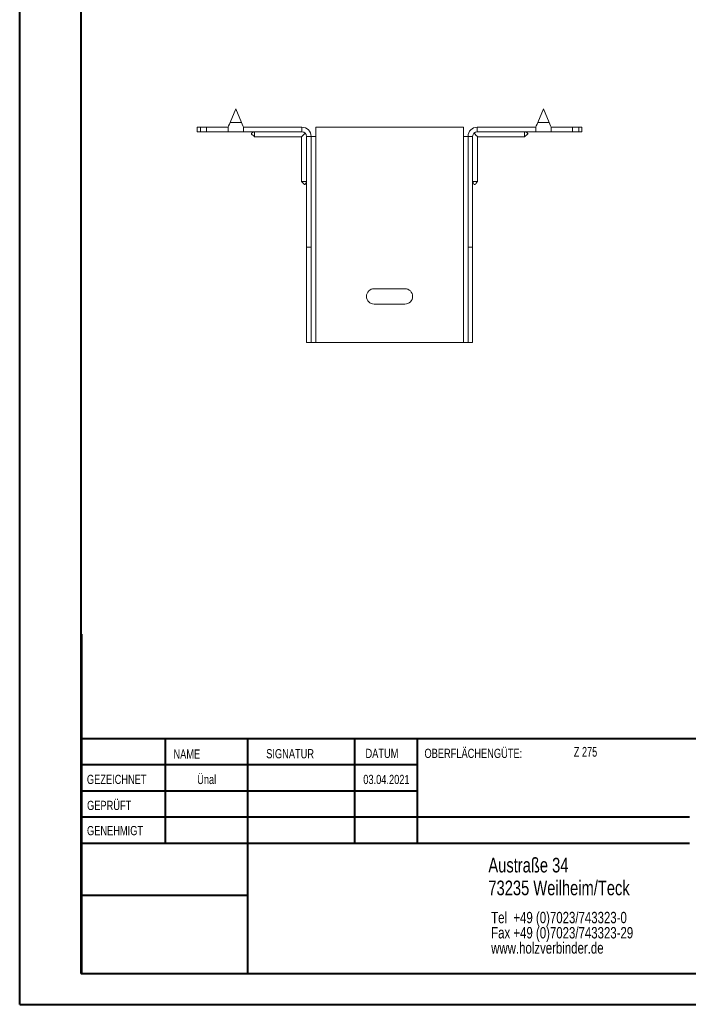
# Model space of a CAD drawing. Header units: millimetres. Extents: x 0 to 210, y 0 to 297.
# Tile 1 of 6: x 0 to 109, y 0 to 160. Entities that reach past the tile are written whole.
import ezdxf

# ---------------------------------------------------------------- set-up
doc = ezdxf.new("R2010")
doc.units = ezdxf.units.MM
doc.styles.add('SLDTEXTSTYLE0', font='TXT', dxfattribs={"width": 0.75})
doc.styles.add('SLDTEXTSTYLE2', font='TXT', dxfattribs={"width": 0.7})

# ---------------------------------------------------------------- blocks, each defined once
blk = doc.blocks.new('SW_NOTE_0')
at = {"color": 0, "linetype": 'Continuous', "lineweight": 0, "char_height": 1.8521, "attachment_point": 1, "style": 'SLDTEXTSTYLE0'}
for s, insert in [('Tel  +49 (0)7023/743323-0', (0, 2.39)), ('Fax +49 (0)7023/743323-29', (0, -0.08)), ('www.holzverbinder.de', (0, -2.55))]:
    blk.add_mtext(s, dxfattribs=dict(at, insert=insert))

msp = doc.modelspace()

# ---------------------------------------------------------------- linework, layer by layer
at = {"color": 7, "linetype": 'Continuous', "lineweight": 40}
for p, q in [((0.08, 0.21), (0.08, 297.21)), ((10.08, 5.21), (10.08, 292.21)), ((10.11, 60.37), (10.11, 5.12)), ((205.08, 43.37), (10.11, 43.37)), ((23.71, 43.37), (23.71, 26.37)), ((37.1, 43.37), (37.1, 5.12)), ((54.51, 43.37), (54.51, 26.37)), ((64.71, 26.37), (64.71, 43.37)), ((64.71, 39.1), (10.11, 39.1)), ((64.71, 34.87), (10.11, 34.87)), ((108.91, 30.62), (10.11, 30.62)), ((108.91, 26.37), (10.11, 26.37)), ((37.1, 17.87), (10.11, 17.87)), ((10.11, 13.71), (10.08, 13.71)), ((10.11, 9.46), (10.08, 9.46)), ((10.08, 5.21), (205.08, 5.21)), ((0.08, 0.21), (210.08, 0.21))]:
    msp.add_line(p, q, dxfattribs=at)
at = {"color": 7, "linetype": 'Continuous', "lineweight": 15}
for p, q in [((35.19, 145.74), (34.26, 143.49)), ((36.13, 143.49), (35.19, 145.74)), ((85.19, 145.74), (84.26, 143.49)), ((86.13, 143.49), (85.19, 145.74)), ((28.94, 142.74), (28.94, 141.99)), ((28.94, 142.74), (29.44, 142.74)), ((29.44, 142.74), (29.44, 141.99)), ((29.44, 142.74), (30.44, 142.74)), ((30.44, 141.99), (30.44, 142.74)), ((33.94, 142.74), (30.44, 142.74)), ((33.94, 142.74), (33.94, 141.99)), ((34.26, 143.49), (36.13, 143.49)), ((36.44, 141.99), (36.44, 142.74)), ((45.94, 142.74), (36.44, 142.74)), ((45.94, 141.99), (45.94, 142.74)), ((48.19, 141.24), (48.19, 142.74)), ((72.19, 142.74), (48.19, 142.74)), ((72.19, 142.74), (72.19, 141.24)), ((74.44, 141.99), (74.44, 142.74)), ((74.44, 142.74), (83.94, 142.74)), ((83.94, 142.74), (83.94, 141.99)), ((84.26, 143.49), (86.13, 143.49)), ((86.44, 141.99), (86.44, 142.74)), ((86.44, 142.74), (89.94, 142.74)), ((89.94, 141.99), (89.94, 142.74)), ((89.94, 142.74), (90.94, 142.74)), ((90.94, 141.99), (90.94, 142.74)), ((90.94, 142.74), (91.44, 142.74)), ((91.44, 141.99), (91.44, 142.74)), ((29.44, 141.99), (28.94, 141.99)), ((30.44, 141.99), (29.44, 141.99)), ((33.94, 141.99), (30.44, 141.99)), ((33.94, 141.99), (36.44, 141.99)), ((45.94, 141.99), (36.44, 141.99)), ((38.24, 141.19), (45.89, 141.19)), ((45.89, 141.19), (45.89, 133.93)), ((46.69, 141.24), (47.44, 141.24)), ((46.69, 123.24), (46.69, 141.24)), ((47.44, 123.24), (47.44, 141.24)), ((47.44, 141.24), (48.19, 141.24)), ((48.19, 107.74), (48.19, 141.24)), ((72.19, 141.24), (72.19, 107.74)), ((72.19, 141.24), (72.94, 141.24)), ((73.69, 141.24), (72.94, 141.24)), ((72.94, 123.24), (72.94, 141.24)), ((73.69, 123.24), (73.69, 141.24)), ((74.44, 141.99), (83.94, 141.99)), ((74.49, 141.19), (82.14, 141.19)), ((74.49, 133.93), (74.49, 141.19)), ((83.94, 141.99), (86.44, 141.99)), ((86.44, 141.99), (89.94, 141.99)), ((90.94, 141.99), (89.94, 141.99)), ((91.44, 141.99), (90.94, 141.99)), ((47.44, 123.24), (46.69, 123.24)), ((46.69, 107.74), (46.69, 123.24)), ((47.44, 107.74), (47.44, 123.24)), ((72.94, 123.24), (73.69, 123.24)), ((72.94, 107.74), (72.94, 123.24)), ((73.69, 107.74), (73.69, 123.24)), ((62.69, 116.49), (57.69, 116.49)), ((57.69, 113.99), (62.69, 113.99)), ((47.44, 107.74), (46.69, 107.74)), ((47.44, 107.74), (48.19, 107.74)), ((48.19, 107.74), (72.19, 107.74)), ((72.19, 107.74), (72.94, 107.74)), ((72.94, 107.74), (73.69, 107.74))]:
    msp.add_line(p, q, dxfattribs=at)
at = {"color": 7, "linetype": 'Continuous', "lineweight": 0}
for p, q in [((64.71, 39.12), (10.11, 39.12)), ((23.71, 5.21), (23.71, 5.12)), ((54.51, 5.21), (54.51, 5.12))]:
    msp.add_line(p, q, dxfattribs=at)
at = {"color": 7, "linetype": 'Continuous', "lineweight": 15, "flags": 128}
for points in [[(34.26, 143.49), (34.15, 143.23), (34.04, 142.98), (33.94, 142.74)], [(36.44, 142.74), (36.35, 142.98), (36.24, 143.23), (36.13, 143.49)], [(84.26, 143.49), (84.15, 143.23), (84.04, 142.98), (83.94, 142.74)], [(86.44, 142.74), (86.35, 142.98), (86.24, 143.23), (86.13, 143.49)], [(45.89, 141.19), (45.91, 141.21), (45.96, 141.26), (46.05, 141.35), (46.17, 141.46), (46.31, 141.61), (46.47, 141.77)], [(73.91, 141.77), (74.08, 141.61), (74.22, 141.46), (74.34, 141.35), (74.42, 141.26), (74.48, 141.21), (74.49, 141.19)]]:
    msp.add_lwpolyline(points, dxfattribs=at)
at = {"color": 7, "linetype": 'Continuous', "lineweight": 15}
for centre, radius, start, end in [((45.94, 141.24), 1.5, 0, 90), ((74.44, 141.24), 1.5, 90, 180), ((45.94, 141.24), 0.75, 0, 90), ((74.44, 141.24), 0.75, 90, 180), ((57.69, 115.24), 1.25, 90, 270), ((62.69, 115.24), 1.25, 270, 90)]:
    msp.add_arc(centre, radius, start, end, dxfattribs=at)
for points, knots in [([(38.24, 141.99), (38.11, 141.95), (37.95, 141.9), (37.8, 141.79), (37.77, 141.75), (37.75, 141.71), (37.74, 141.69), (37.74, 141.66), (37.75, 141.63), (37.81, 141.53), (38, 141.4), (38.16, 141.27), (38.25, 141.18)], [0, 0, 0, 0, 0.312857, 0.368954, 0.414537, 0.434313, 0.452962, 0.471427, 0.490673, 0.534327, 0.719229, 1, 1, 1, 1]), ([(38.24, 141.99), (38.24, 141.91), (38.24, 141.72), (38.24, 141.45), (38.24, 141.26), (38.24, 141.18), (38.24, 141.2), (38.24, 141.2)], [0, 0, 0, 0, 0.176998, 0.43753, 0.69807, 0.958612, 1, 1, 1, 1]), ([(82.14, 141.18), (82.23, 141.27), (82.37, 141.39), (82.54, 141.51), (82.61, 141.58), (82.64, 141.63), (82.65, 141.66), (82.65, 141.69), (82.64, 141.71), (82.62, 141.75), (82.59, 141.79), (82.44, 141.9), (82.28, 141.95), (82.14, 141.99)], [0, 0, 0, 0, 0.280626, 0.412835, 0.465948, 0.509579, 0.528815, 0.547271, 0.565911, 0.585676, 0.631236, 0.687304, 1, 1, 1, 1]), ([(82.14, 141.99), (82.14, 141.91), (82.14, 141.72), (82.14, 141.45), (82.14, 141.26), (82.14, 141.18), (82.14, 141.2), (82.14, 141.2)], [0, 0, 0, 0, 0.176998, 0.43753, 0.69807, 0.958612, 1, 1, 1, 1]), ([(45.89, 133.93), (45.97, 133.84), (46.09, 133.7), (46.21, 133.53), (46.28, 133.46), (46.33, 133.43), (46.37, 133.43), (46.39, 133.43), (46.42, 133.43), (46.45, 133.45), (46.49, 133.48), (46.6, 133.64), (46.65, 133.79), (46.69, 133.93)], [0, 0, 0, 0, 0.280625, 0.412834, 0.465946, 0.509577, 0.528813, 0.54727, 0.56591, 0.585677, 0.631235, 0.687302, 1, 1, 1, 1]), ([(45.9, 133.93), (45.91, 133.93), (45.92, 133.93), (46.08, 133.93), (46.3, 133.93), (46.52, 133.93), (46.64, 133.93), (46.69, 133.93)], [0, 0, 0, 0, 0.217784, 0.478082, 0.738384, 0.867318, 1, 1, 1, 1]), ([(73.69, 133.93), (73.74, 133.79), (73.79, 133.64), (73.9, 133.48), (73.94, 133.45), (73.97, 133.43), (74, 133.43), (74.02, 133.43), (74.06, 133.43), (74.16, 133.49), (74.28, 133.69), (74.42, 133.84), (74.5, 133.93)], [0, 0, 0, 0, 0.312859, 0.368954, 0.414536, 0.434314, 0.452963, 0.471429, 0.490675, 0.534329, 0.719231, 1, 1, 1, 1]), ([(74.49, 133.93), (74.48, 133.93), (74.47, 133.93), (74.31, 133.93), (74.09, 133.93), (73.87, 133.93), (73.75, 133.93), (73.69, 133.93)], [0, 0, 0, 0, 0.217784, 0.478082, 0.738384, 0.867318, 1, 1, 1, 1])]:
    msp.add_open_spline(points, degree=3, knots=knots, dxfattribs=at)

# ---------------------------------------------------------------- block references
at = {"color": 7, "linetype": 'Continuous', "lineweight": 0}
msp.add_blockref('SW_NOTE_0', (76.7, 12.85), dxfattribs=at)

# ---------------------------------------------------------------- texts
for s, insert, char_height, attachment_point, style in [('NAME', (25.07, 41.62), 1.5, 1, 'SLDTEXTSTYLE0'), ('SIGNATUR', (40.14, 41.68), 1.5, 1, 'SLDTEXTSTYLE0'), ('DATUM', (56.28, 41.74), 1.5, 1, 'SLDTEXTSTYLE0'), ('OBERFLÄCHENGÜTE:', (65.86, 41.74), 1.5, 1, 'SLDTEXTSTYLE0'), ('Z 275', (90.14, 42.03), 1.587, 1, 'SLDTEXTSTYLE2'), ('GEZEICHNET', (11, 37.51), 1.5, 1, 'SLDTEXTSTYLE0'), ('Ünal', (30.47, 37.5), 1.499, 2, 'SLDTEXTSTYLE0'), ('03.04.2021', (59.68, 37.5), 1.499, 2, 'SLDTEXTSTYLE0'), ('GEPRÜFT', (11.03, 33.28), 1.5, 1, 'SLDTEXTSTYLE0'), ('GENEHMIGT', (11.02, 29.19), 1.5, 1, 'SLDTEXTSTYLE0'), ('Austraße 34', (76.25, 24.02), 2.3813, 1, 'SLDTEXTSTYLE0'), ('73235 Weilheim/Teck', (76.25, 20.32), 2.3813, 1, 'SLDTEXTSTYLE0')]:
    msp.add_mtext(s, dxfattribs=dict(at, insert=insert, char_height=char_height, attachment_point=attachment_point, style=style))

doc.saveas('drawing.dxf')
